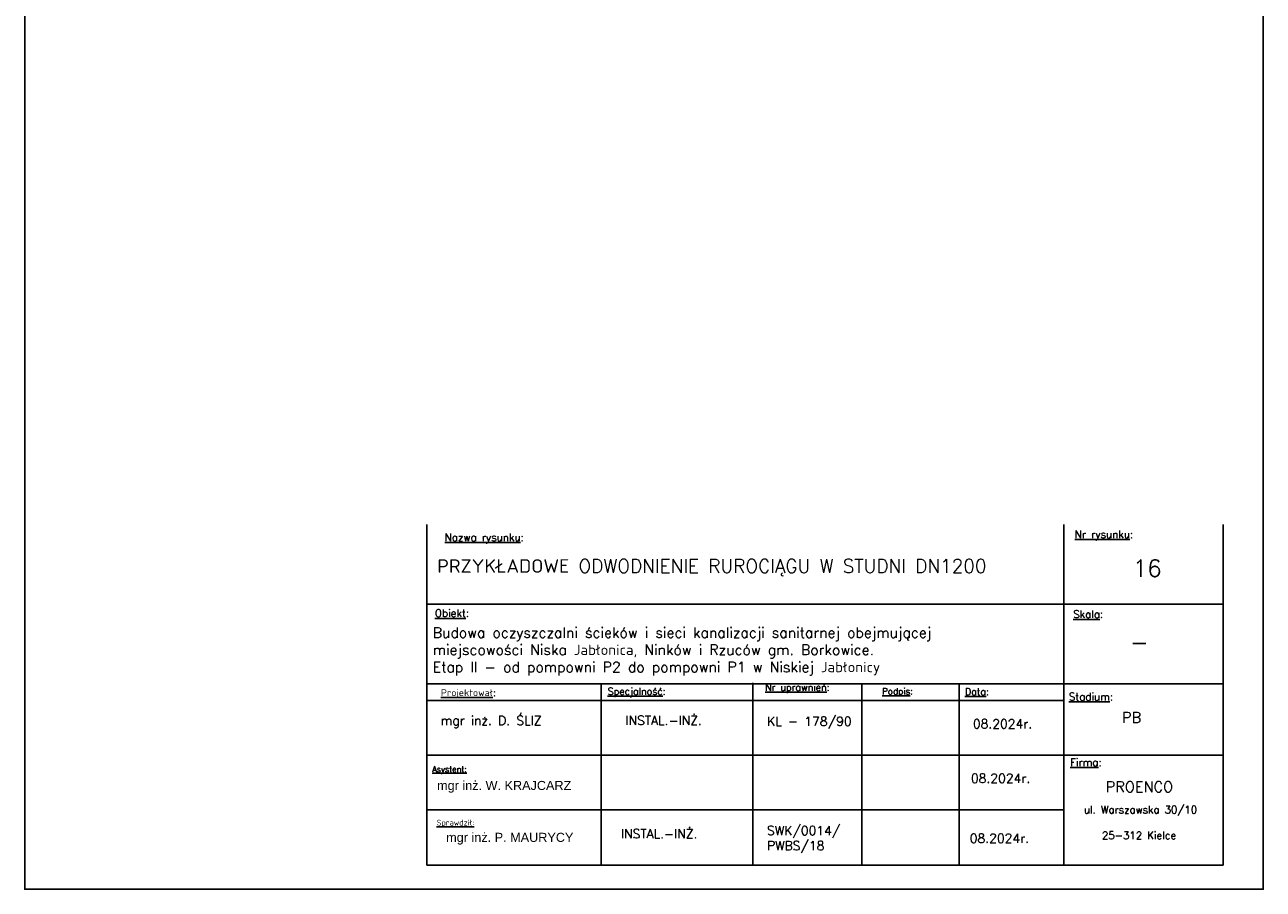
# Model space of a CAD drawing. Header units: millimetres. Extents: x 5659 to 8126, y 727 to 2118.
# Tile 9 of 53: x 6770 to 6980, y 1790 to 1937. Entities that reach past the tile are written whole.
import ezdxf

# ---------------------------------------------------------------- set-up
doc = ezdxf.new("R2010")
doc.units = ezdxf.units.MM
doc.set_wipeout_variables(frame=1)
doc.linetypes.add('GDE', pattern=[0])
doc.layers.add('EDZPD_L_0', color=3, linetype='GDE', lineweight=18)
doc.layers.add('TABELKI', color=7, linetype='Continuous', lineweight=25)
doc.layers.add('ramka1', color=7, linetype='Continuous', plot=False)
doc.styles.get("Standard").update_dxf_attribs({"font": 'arial.ttf'})

msp = doc.modelspace()

# ---------------------------------------------------------------- linework, layer by layer
at = {"layer": 'EDZPD_L_0', "linetype": 'GDE'}
msp.add_line((6921.9, 1829.443), (6921.428, 1830.055), dxfattribs=at)
at = {"layer": 'ramka1', "color": 7, "linetype": 'Continuous'}
msp.add_lwpolyline([(6769.656, 2087.026), (6769.656, 1790.026), (6979.656, 1790.026), (6979.656, 2087.026)], close=True, dxfattribs=at)
at = {"layer": 'TABELKI'}
msp.add_line((6905.335, 1822.991), (6972.847, 1822.991), dxfattribs=at)

# ---------------------------------------------------------------- next in the draw order: wipeouts: each hides what was drawn before it
msp.add_wipeout([(6837.823, 1851.884), (6972.847, 1851.884), (6972.847, 1794.097), (6837.823, 1794.097)]).dxf.layer = 'TABELKI'

# ---------------------------------------------------------------- next in the draw order: linework, layer by layer
msp.add_line((6905.335, 1822.991), (6972.847, 1822.991), dxfattribs=at)

# ---------------------------------------------------------------- next in the draw order: wipeouts: each hides what was drawn before it
msp.add_wipeout([(6837.823, 1851.884), (6972.847, 1851.884), (6972.847, 1794.097), (6837.823, 1794.097)]).dxf.layer = 'TABELKI'

# ---------------------------------------------------------------- next in the draw order: linework, layer by layer
for p, q in [((6837.823, 1794.097), (6837.823, 1851.884)), ((6945.84, 1851.884), (6945.84, 1794.097)), ((6972.847, 1851.884), (6972.847, 1794.097)), ((6837.823, 1838.371), (6972.847, 1838.371)), ((6893.108, 1825.014), (6893.111, 1794.097)), ((6837.823, 1824.857), (6972.847, 1824.857)), ((6867.392, 1824.857), (6867.395, 1794.097)), ((6911.565, 1824.857), (6911.568, 1794.097)), ((6928.079, 1824.701), (6928.082, 1794.097)), ((6837.823, 1822.02), (6945.84, 1822.02)), ((6837.823, 1812.755), (6972.847, 1812.755)), ((6837.832, 1803.49), (6945.849, 1803.49)), ((6972.847, 1794.097), (6837.823, 1794.097))]:
    msp.add_line(p, q, dxfattribs=at)

# ---------------------------------------------------------------- next in the draw order: texts
at = {"layer": 'TABELKI', "attachment_point": 1}
for s, insert, char_height, width in [('{\\Fsimplex.shx|c238;\\LNazwa rysunku\\l:}', (6840.857, 1850.364), 1.27764, 51.28511), ('{\\Fsimplex.shx|c238;\\LNr rysunku\\l:}', (6947.686, 1850.874), 1.27764, 51.28511), ('{\\Fsimplex.shx|c238;\\LObiekt\\l:}', (6839.191, 1837.495), 1.27764, 51.28511), ('{\\Fsimplex.shx|c238;\\LSkala\\l:}', (6947.431, 1837.322), 1.27764, 51.28511), ('{\\Fsimplex.shx|c238;\\LNr uprawnień\\l:}', (6895.177, 1824.857), 1.17936, 47.3401), ('{\\Fsimplex.shx|c238;\\LProjektował\\l:}', (6840.226, 1823.963), 1.17936, 47.3401), ('{\\Fsimplex|c238;\\LSpecjalność\\l:}', (6868.487, 1824.201), 1.17936, 47.3401), ('{\\Fsimplex.shx|c238;\\LPodpis\\l:}', (6915.017, 1824.154), 1.08108, 47.3401), ('{\\Fsimplex.shx|c238;\\LData\\l:}', (6929.072, 1824.125), 1.17936, 47.3401), ('{\\Fsimplex.shx|c238;\\LStadium\\l:}', (6946.694, 1823.33), 1.27764, 51.28511), ('{\\fsimplex.shx|b0|i0|c238|p0;\\LAsystent:}', (6838.755, 1810.894), 0.9828, 39.45009), ('{\\Fsimplex.shx|c238;\\LFirma\\l:}', (6946.904, 1812.2), 1.27764, 51.28511), ('{\\Fsimplex.shx|c238;ul. Warszawska 30/10}', (6949.257, 1804.157), 1.26126, 35.50508), ('{\\fsimplex.shx|b0|i0|c238|p0;\\LSprawdził:}', (6839.498, 1801.814), 0.9828, 39.45009), ('{\\Fsimplex.shx|c238;25-312 Kielce}', (6952.312, 1799.794), 1.26126, 35.50508)]:
    msp.add_mtext(s, dxfattribs=dict(at, insert=insert, char_height=char_height, width=width))
at = {"layer": 'TABELKI', "lineweight": 25, "attachment_point": 1}
for s, insert, char_height, width in [('{\\fsimplex.shx|b0|i0|c238|p0;PRZYKŁADOWE ODWODNIENIE RUROCIĄGU W STUDNI DN1200}', (6839.61, 1846.006), 2.2932, 117.96163), ('{\\fsimplex.shx|b0|i0|c238|p0;16}', (6957.533, 1845.911), 2.8665, 71.01016), ('\\pt116.74;{\\Fsimplex|c238;Budowa oczyszczalni ścieków i sieci kanalizacji sanitarnej obejmującej \\Pmiejscowości Niska Jabłonica, Ninków i Rzuców gm. Borkowice. \\PEtap II - od pompowni P2 do pompowni P1 w Niskiej Jabłonicy}', (6838.829, 1834.434), 1.75135, 116.13409), ('{\\fsimplex.shx|b0|i0|c238|p0;-}', (6957.037, 1833.354), 2.8665, 71.01016), ('{\\Fsimplex.shx|c238;\\H0.6622x;mgr inż. D. ŚLIZ}', (6840.179, 1819.418), 2.31892, 82.57314), ('{\\Fsimplex.shx|c238;INSTAL.-INŻ.}', (6871.51, 1819.436), 1.53563, 107.34508), ('{\\Fsimplex.shx|c238;KL - 178/90}', (6895.519, 1819.283), 1.53563, 107.34508), ('{\\fsimplex.shx|b0|i0|c238|p0;08.2024r.}', (6930.417, 1818.855), 1.53563, 107.34508), ('{\\Fsimplex|c238;PB}', (6955.7, 1820.073), 1.8018, 71.01016), ('{\\H0.6622x;mgr inż. W. KRAJCARZ}', (6839.571, 1808.4), 2.31892, 82.57314), ('{\\fsimplex.shx|b0|i0|c238|p0;08.2024r.}', (6930.089, 1809.622), 1.53563, 107.34508), ('{\\H0.6622x;mgr inż. P. MAURYCY}', (6841.113, 1799.595), 2.31892, 82.57314), ('{\\Fsimplex.shx|c238;INSTAL.-INŻ.}', (6870.745, 1800.217), 1.53563, 107.34508), ('{\\Fsimplex|c238;SWK/0014/\\PPWBS/18}', (6895.519, 1800.753), 1.53563, 107.34508), ('{\\fsimplex.shx|b0|i0|c238|p0;08.2024r.}', (6929.89, 1799.44), 1.53563, 107.34508)]:
    msp.add_mtext(s, dxfattribs=dict(at, insert=insert, char_height=char_height, width=width))
at = {"layer": 'TABELKI', "lineweight": 30, "insert": (6952.947, 1808.304), "char_height": 1.8018, "width": 71.01016, "attachment_point": 1}
msp.add_mtext('{\\Fsimplex.shx|c238;PROENCO}', dxfattribs=at)

doc.saveas('drawing.dxf')
